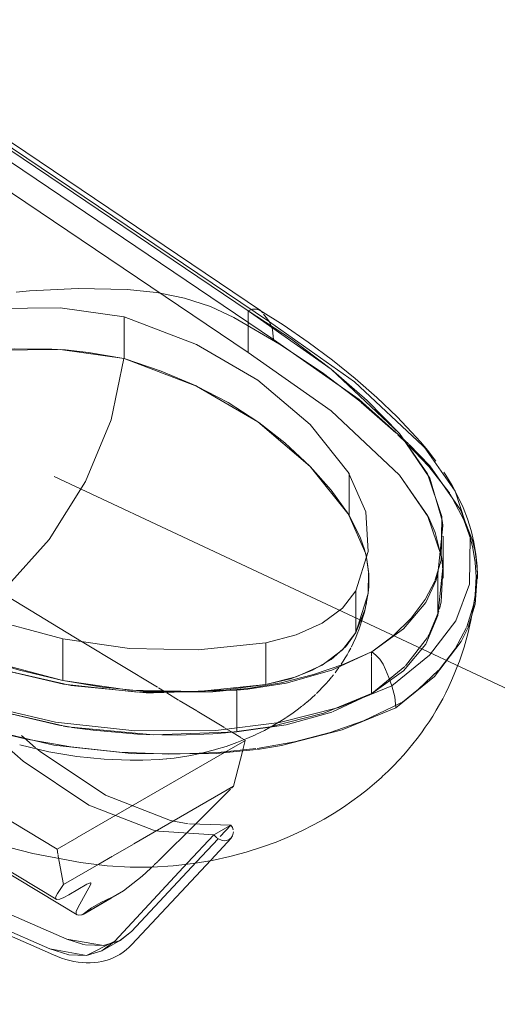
# Model space of a CAD drawing. Header units: inches. Extents: x -332 to 1204, y -60 to 270.
# Tile 22 of 91: x -148 to -138, y -28 to -7. Entities that reach past the tile are written whole.
import ezdxf

# ---------------------------------------------------------------- set-up
doc = ezdxf.new("R2010")
doc.units = ezdxf.units.IN
doc.header["$MEASUREMENT"] = 0
doc.layers.add('P-SANR-FIXT', color=6, linetype='Continuous', lineweight=9)
doc.layers.add('P-SANR-FIXT-IDEN', color=2, linetype='Continuous', lineweight=9)

# ---------------------------------------------------------------- blocks, each defined once
blk = doc.blocks.new('Water Closet-Wall Mounted-Sloan-Valve-WETS-24501201 - WETS-2450_1201-2933277-HOT AND COLD WATER RISER DIAGRAM')
at = {"layer": 'P-SANR-FIXT'}
for p, q in [((-143.232, -13.142), (-152.244, -7.066)), ((-143.232, -13.142), (-152.244, -7.066)), ((-142.973, -13.139), (-151.988, -7.06)), ((-151.805, -7.295), (-142.788, -13.375)), ((-142.698, -13.739), (-151.717, -7.658)), ((-152.06, -8.064), (-143.232, -14.016)), ((-152.06, -8.064), (-143.232, -14.016)), ((-141.497, -14.36), (-143.232, -13.142)), ((-143.232, -13.142), (-143.232, -14.016)), ((-143.232, -13.142), (-143.232, -14.016)), ((-142.973, -13.139), (-142.98, -13.134)), ((-142.925, -13.185), (-142.972, -13.139)), ((-145.827, -13.266), (-145.827, -14.14)), ((-142.856, -13.28), (-142.907, -13.211)), ((-142.788, -13.375), (-142.853, -13.285)), ((-142.738, -13.481), (-142.783, -13.383)), ((-147.053, -13.96), (-147.218, -13.949)), ((-140.068, -15.703), (-141.497, -14.36)), ((-144.296, -14.723), (-144.32, -14.712)), ((-140.867, -15.057), (-140.14, -15.695)), ((-143.008, -15.477), (-143.047, -15.449)), ((-140.103, -15.731), (-139.917, -15.911)), ((-139.901, -15.927), (-139.453, -16.396)), ((-139.432, -16.384), (-139.863, -15.933)), ((-139.576, -15.966), (-139.539, -16.006)), ((-139.308, -16.282), (-139.476, -16.064)), ((-141.122, -16.54), (-141.122, -17.414)), ((-140.068, -16.576), (-139.453, -17.469)), ((-140.774, -18.219), (-141.123, -17.414)), ((-140.879, -17.892), (-141.122, -17.414)), ((-140.799, -18.129), (-140.879, -17.892)), ((-139.323, -17.777), (-139.178, -18.356)), ((-139.152, -18.728), (-139.152, -17.854)), ((-138.506, -18.085), (-138.549, -17.913)), ((-138.488, -18.172), (-138.506, -18.085)), ((-140.756, -18.299), (-140.799, -18.129)), ((-140.756, -18.299), (-140.774, -18.219)), ((-140.713, -18.606), (-140.756, -18.299)), ((-139.32, -18.764), (-139.198, -18.35)), ((-139.161, -18.512), (-139.268, -19.511)), ((-139.178, -18.359), (-139.161, -18.507)), ((-140.723, -19.033), (-140.712, -18.624)), ((-139.3, -18.761), (-139.268, -18.638)), ((-139.268, -19.511), (-139.268, -18.638)), ((-139.158, -18.551), (-139.198, -19.224)), ((-138.485, -19.268), (-138.437, -18.612)), ((-148.252, -19.121), (-146.713, -20.05)), ((-140.978, -18.99), (-140.978, -19.864)), ((-140.978, -19.864), (-140.725, -19.048)), ((-138.488, -19.081), (-138.521, -19.289)), ((-139.198, -19.224), (-139.232, -19.375)), ((-138.521, -19.289), (-138.659, -19.743)), ((-138.628, -19.749), (-138.485, -19.268)), ((-139.243, -19.416), (-139.452, -19.916)), ((-141.259, -20.229), (-140.979, -19.864)), ((-141.181, -20.147), (-140.979, -19.864)), ((-139.452, -19.916), (-139.476, -19.957)), ((-138.666, -19.76), (-138.904, -20.208)), ((-147.104, -19.994), (-147.104, -20.867)), ((-146.705, -20.055), (-145.126, -21.009)), ((-142.861, -20.95), (-142.861, -20.077)), ((-139.483, -19.969), (-139.942, -20.563)), ((-141.684, -20.543), (-141.259, -20.229)), ((-140.649, -20.359), (-140.649, -20.268)), ((-138.904, -20.208), (-139.24, -20.641)), ((-141.321, -20.579), (-141.301, -20.55)), ((-140.649, -21.141), (-140.649, -20.372)), ((-142.349, -20.828), (-141.888, -20.65)), ((-141.479, -20.788), (-141.447, -20.747)), ((-139.952, -20.573), (-140.648, -21.14)), ((-142.861, -20.95), (-142.349, -20.828)), ((-145.367, -21.121), (-145.344, -21.122)), ((-145.103, -21.022), (-144.979, -21.097)), ((-144.935, -21.124), (-144.685, -21.275)), ((-143.969, -21.105), (-143.252, -21.035)), ((-143.471, -21.065), (-143.245, -21.045)), ((-143.471, -21.084), (-143.471, -21.275)), ((-141.805, -21.14), (-141.746, -21.082)), ((-152.19, -21.395), (-147.227, -24.391)), ((-144.672, -21.283), (-144.306, -21.503)), ((-143.471, -21.28), (-143.471, -21.918)), ((-142.096, -21.394), (-141.998, -21.314)), ((-147.164, -21.805), (-148.555, -21.476)), ((-147.096, -21.816), (-148.555, -21.476)), ((-144.298, -21.509), (-143.743, -21.844)), ((-147.024, -26.268), (-157.704, -21.616)), ((-147.024, -26.268), (-157.677, -21.628)), ((-142.579, -21.731), (-142.445, -21.647)), ((-158.058, -21.82), (-147.377, -26.472)), ((-158.036, -21.829), (-147.377, -26.472)), ((-157.981, -21.947), (-147.3, -26.599)), ((-147.008, -21.831), (-147.094, -21.817)), ((-146.935, -21.843), (-147.008, -21.831)), ((-146.475, -21.907), (-146.919, -21.845)), ((-144.714, -22.005), (-145.367, -21.995)), ((-143.969, -21.978), (-144.714, -22.005)), ((-143.969, -21.978), (-143.707, -21.959)), ((-143.74, -21.845), (-143.58, -21.942)), ((-143.707, -21.959), (-143.469, -21.935)), ((-143.58, -21.942), (-143.384, -22.06)), ((-147.935, -22.552), (-148.487, -22.069)), ((-147.968, -22.017), (-147.862, -22.111)), ((-147.857, -22.115), (-147.676, -22.27)), ((-143.3, -22.124), (-143.726, -22.37)), ((-143.383, -22.061), (-143.345, -22.084)), ((-143.341, -22.317), (-143.291, -22.123)), ((-143.336, -22.09), (-143.289, -22.118)), ((-147.655, -22.288), (-147.581, -22.348)), ((-143.726, -22.37), (-146.806, -24.148)), ((-143.856, -22.369), (-144.654, -22.401)), ((-144.238, -22.392), (-144.194, -22.383)), ((-143.892, -22.39), (-143.059, -22.308)), ((-143.07, -22.29), (-143.856, -22.369)), ((-143.536, -23.077), (-143.342, -22.323)), ((-145.433, -22.534), (-145.094, -22.519)), ((-145.094, -22.519), (-144.941, -22.503)), ((-145.621, -24.281), (-143.536, -23.077)), ((-143.599, -23.139), (-144.295, -23.831)), ((-143.536, -23.077), (-143.578, -23.119)), ((-150.31, -23.648), (-146.809, -25.761)), ((-150.036, -23.75), (-147.246, -25.435)), ((-144.295, -23.831), (-145.111, -24.641)), ((-144.748, -23.812), (-144.483, -23.859)), ((-144.461, -23.862), (-143.593, -23.886)), ((-143.946, -24.09), (-145.102, -24.016)), ((-143.593, -23.886), (-143.946, -24.09)), ((-143.593, -23.886), (-143.946, -24.09)), ((-143.593, -23.886), (-143.819, -24.129)), ((-143.593, -23.886), (-143.819, -24.129)), ((-146.81, -24.151), (-147.227, -24.391)), ((-144.496, -24.679), (-143.946, -24.09)), ((-144.496, -24.679), (-143.946, -24.09)), ((-143.858, -24.171), (-144.31, -24.655)), ((-143.858, -24.171), (-144.31, -24.655)), ((-144.008, -24.61), (-143.587, -24.159)), ((-147.227, -24.391), (-147.208, -24.494)), ((-146.054, -24.531), (-145.632, -24.287)), ((-147.205, -24.511), (-147.201, -24.534)), ((-147.201, -24.534), (-147.094, -25.131)), ((-146.353, -24.703), (-146.067, -24.538)), ((-146.021, -26.314), (-144.496, -24.679)), ((-146.021, -26.314), (-144.496, -24.679)), ((-144.31, -24.655), (-145.668, -26.11)), ((-144.31, -24.655), (-145.668, -26.11)), ((-145.662, -26.383), (-144.014, -24.617)), ((-145.117, -24.648), (-145.193, -24.721)), ((-147.094, -25.131), (-146.353, -24.703)), ((-147.219, -25.318), (-147.094, -25.131)), ((-146.602, -25.124), (-146.981, -25.343)), ((-146.795, -25.614), (-146.524, -25.121)), ((-146.449, -25.614), (-145.835, -25.259)), ((-145.835, -25.259), (-145.914, -25.305)), ((-146.683, -25.752), (-146.098, -25.414)), ((-146.195, -25.448), (-146.312, -25.503)), ((-146.072, -25.391), (-146.19, -25.446)), ((-146.098, -25.414), (-145.913, -25.307)), ((-145.921, -25.309), (-146.072, -25.391)), ((-146.71, -25.764), (-146.449, -25.614)), ((-146.685, -25.75), (-146.71, -25.764)), ((-145.668, -26.11), (-145.923, -26.305)), ((-145.668, -26.11), (-145.91, -26.298)), ((-146.696, -26.377), (-147.024, -26.268)), ((-146.259, -26.405), (-147.024, -26.268)), ((-145.91, -26.298), (-146.259, -26.405)), ((-145.935, -26.31), (-146.259, -26.405)), ((-146.239, -26.488), (-145.886, -26.284)), ((-146.636, -26.39), (-146.688, -26.379)), ((-146.259, -26.405), (-146.628, -26.391))]:
    blk.add_line(p, q, dxfattribs=at)
for points in [[(-148.085, -12.752, 0), (-147.802, -12.726, 0), (-146.783, -12.677, 0), (-145.761, -12.696, 0)], [(-145.761, -12.696, 0), (-145.148, -12.759, 0), (-145.073, -12.771, 0)], [(-145.073, -12.771, 0), (-144.561, -12.879, 0), (-144.017, -13.054, 0), (-143.53, -13.279, 0)], [(-152.774, -17.277, 0), (-153.1, -16.507, 0), (-153.077, -15.714, 0), (-152.707, -14.951, 0), (-152.013, -14.266, 0), (-151.042, -13.706, 0), (-149.857, -13.306, 0), (-148.535, -13.092, 0), (-147.162, -13.078, 0), (-145.827, -13.266, 0)], [(-142.98, -13.134, 0), (-142.981, -13.133, 0), (-143.055, -13.108, 0), (-143.14, -13.111, 0), (-143.232, -13.142, 0)], [(-140.068, -15.703, 0), (-140.742, -15.017, 0), (-141.497, -14.36, 0), (-142.328, -13.734, 0), (-143.232, -13.142, 0)], [(-139.716, -15.779, 0), (-140.114, -15.36, 0), (-140.539, -14.953, 0), (-140.991, -14.556, 0), (-141.469, -14.171, 0), (-141.973, -13.798, 0), (-142.5, -13.438, 0), (-142.98, -13.134, 0)], [(-145.827, -13.266, 0), (-144.308, -13.844, 0), (-143.026, -14.59, 0)], [(-143.53, -13.279, 0), (-142.575, -13.837, 0), (-141.686, -14.43, 0), (-140.87, -15.054, 0)], [(-142.788, -13.375, 0), (-141.007, -14.626, 0), (-139.579, -15.962, 0)], [(-142.698, -13.739, 0), (-142.721, -13.54, 0), (-142.738, -13.481, 0)], [(-139.876, -15.92, 0), (-140.908, -14.997, 0), (-142.698, -13.739, 0)], [(-145.827, -14.14, 0), (-147.162, -13.952, 0), (-148.535, -13.966, 0), (-149.857, -14.179, 0), (-151.042, -14.58, 0), (-151.096, -14.604, 0)], [(-147.218, -13.949, 0), (-147.333, -13.943, 0), (-148.107, -13.94, 0), (-148.421, -13.956, 0)], [(-145.828, -14.14, 0), (-146.568, -14.01, 0), (-147.053, -13.96, 0)], [(-149.015, -19.5, 0), (-148.304, -18.935, 0), (-147.389, -17.918, 0), (-146.633, -16.712, 0), (-146.097, -15.417, 0), (-145.828, -14.14, 0)], [(-144.32, -14.712, 0), (-145.048, -14.404, 0), (-145.827, -14.14, 0)], [(-143.026, -15.463, 0), (-144.308, -14.718, 0), (-145.827, -14.14, 0)], [(-143.232, -14.016, 0), (-141.497, -15.233, 0), (-140.068, -16.576, 0)], [(-143.232, -14.016, 0), (-141.497, -15.233, 0), (-140.068, -16.576, 0)], [(-143.026, -14.59, 0), (-141.934, -15.519, 0), (-141.122, -16.54, 0)], [(-143.047, -15.449, 0), (-143.651, -15.061, 0), (-144.296, -14.723, 0)], [(-141.122, -17.414, 0), (-141.934, -16.393, 0), (-143.026, -15.463, 0)], [(-141.942, -16.385, 0), (-142.461, -15.903, 0), (-143.008, -15.477, 0)], [(-139.17, -17.543, 0), (-139.432, -16.639, 0), (-140.068, -15.703, 0)], [(-139.198, -18.35, 0), (-139.184, -17.44, 0), (-139.478, -16.546, 0), (-140.068, -15.703, 0)], [(-139.476, -16.064, 0), (-139.629, -15.877, 0), (-139.716, -15.779, 0)], [(-139.539, -16.006, 0), (-138.905, -16.913, 0), (-138.59, -17.873, 0), (-138.605, -18.851, 0)], [(-141.122, -17.414, 0), (-141.495, -16.889, 0), (-141.934, -16.393, 0)], [(-139.453, -16.396, 0), (-139.03, -16.941, 0), (-139.017, -16.961, 0)], [(-138.551, -17.906, 0), (-138.789, -17.303, 0), (-139.432, -16.384, 0)], [(-141.123, -16.54, 0), (-140.774, -17.345, 0), (-140.725, -18.174, 0), (-140.978, -18.99, 0)], [(-140.068, -16.576, 0), (-139.478, -17.42, 0), (-139.191, -18.273, 0)], [(-138.435, -18.733, 0), (-138.443, -18.48, 0), (-138.469, -18.228, 0), (-138.512, -17.978, 0), (-138.571, -17.732, 0), (-138.647, -17.49, 0), (-138.739, -17.252, 0), (-138.845, -17.02, 0), (-138.966, -16.794, 0), (-139.1, -16.574, 0), (-139.139, -16.516, 0)], [(-139.009, -16.973, 0), (-138.722, -17.511, 0), (-138.577, -17.917, 0)], [(-139.453, -17.469, 0), (-139.432, -17.513, 0), (-139.323, -17.777, 0)], [(-139.268, -18.638, 0), (-139.161, -17.633, 0), (-139.169, -17.556, 0)], [(-138.575, -17.925, 0), (-138.533, -18.098, 0), (-138.483, -18.398, 0)], [(-140.711, -18.64, 0), (-140.741, -18.384, 0), (-140.756, -18.299, 0)], [(-139.191, -18.274, 0), (-139.184, -18.314, 0), (-139.158, -18.551, 0)], [(-138.437, -18.612, 0), (-138.469, -18.277, 0), (-138.488, -18.172, 0)], [(-138.482, -18.407, 0), (-138.465, -18.693, 0), (-138.488, -19.081, 0)], [(-140.718, -19.001, 0), (-140.71, -18.882, 0), (-140.711, -18.64, 0)], [(-147.104, -19.994, 0), (-148.873, -19.525, 0), (-150.483, -18.894, 0)], [(-140.648, -20.268, 0), (-139.983, -19.788, 0), (-139.515, -19.236, 0), (-139.303, -18.773, 0)], [(-140.648, -20.266, 0), (-140.201, -19.93, 0), (-139.826, -19.565, 0), (-139.532, -19.176, 0), (-139.324, -18.774, 0)], [(-138.605, -18.851, 0), (-138.888, -19.618, 0), (-139.436, -20.336, 0), (-140.226, -20.975, 0)], [(-140.979, -18.99, 0), (-141.259, -19.355, 0), (-141.684, -19.669, 0), (-142.229, -19.915, 0), (-142.861, -20.076, 0)], [(-140.979, -19.864, 0), (-140.788, -19.379, 0), (-140.722, -19.033, 0)], [(-138.488, -19.081, 0), (-138.515, -19.279, 0), (-138.547, -19.468, 0), (-138.583, -19.648, 0), (-138.594, -19.7, 0)], [(-140.951, -19.892, 0), (-140.919, -19.81, 0), (-140.888, -19.724, 0), (-140.858, -19.634, 0), (-140.83, -19.54, 0), (-140.802, -19.44, 0), (-140.776, -19.334, 0), (-140.756, -19.244, 0)], [(-139.268, -19.511, 0), (-139.515, -20.109, 0), (-139.983, -20.662, 0)], [(-138.594, -19.7, 0), (-138.632, -19.862, 0), (-138.674, -20.018, 0), (-138.718, -20.17, 0), (-138.765, -20.317, 0), (-138.814, -20.459, 0), (-138.866, -20.598, 0), (-138.921, -20.733, 0), (-138.978, -20.866, 0), (-139.037, -20.995, 0), (-139.099, -21.122, 0), (-139.164, -21.246, 0), (-139.231, -21.369, 0), (-139.3, -21.489, 0), (-139.373, -21.609, 0), (-139.448, -21.727, 0), (-139.527, -21.844, 0), (-139.609, -21.96, 0), (-139.695, -22.075, 0), (-139.785, -22.19, 0), (-139.879, -22.304, 0), (-139.978, -22.419, 0), (-140.082, -22.533, 0), (-140.191, -22.647, 0), (-140.306, -22.761, 0), (-140.427, -22.875, 0), (-140.428, -22.876, 0)], [(-150.508, -19.756, 0), (-149.72, -20.095, 0), (-148.887, -20.394, 0), (-148.013, -20.653, 0), (-147.104, -20.868, 0)], [(-150.483, -19.768, 0), (-148.873, -20.399, 0), (-147.104, -20.868, 0)], [(-141.017, -20.046, 0), (-140.983, -19.97, 0), (-140.951, -19.892, 0)], [(-140.141, -21.434, 0), (-139.334, -20.783, 0), (-138.774, -20.051, 0), (-138.633, -19.761, 0)], [(-142.86, -20.077, 0), (-144.275, -20.223, 0), (-145.71, -20.195, 0), (-147.104, -19.993, 0)], [(-141.888, -20.65, 0), (-141.499, -20.425, 0), (-141.191, -20.159, 0)], [(-141.078, -20.172, 0), (-141.051, -20.119, 0), (-141.02, -20.053, 0)], [(-143.237, -21.044, 0), (-142.436, -20.922, 0), (-141.479, -20.652, 0), (-140.649, -20.268, 0)], [(-143.235, -21.032, 0), (-142.539, -20.912, 0), (-141.865, -20.742, 0), (-141.232, -20.526, 0), (-140.649, -20.267, 0)], [(-141.287, -20.528, 0), (-141.243, -20.462, 0), (-141.202, -20.395, 0), (-141.162, -20.328, 0), (-141.124, -20.26, 0), (-141.087, -20.19, 0)], [(-140.648, -20.268, 0), (-140.562, -20.334, 0), (-140.48, -20.422, 0), (-140.411, -20.525, 0), (-140.357, -20.638, 0)], [(-142.861, -20.95, 0), (-142.229, -20.789, 0), (-141.684, -20.543, 0)], [(-148.555, -20.602, 0), (-146.932, -20.969, 0), (-145.367, -21.121, 0)], [(-148.555, -20.602, 0), (-147.094, -20.943, 0), (-145.545, -21.113, 0), (-143.969, -21.105, 0)], [(-139.983, -20.662, 0), (-140.648, -21.141, 0), (-141.47, -21.522, 0)], [(-141.413, -20.704, 0), (-141.381, -20.662, 0), (-141.332, -20.595, 0)], [(-140.357, -20.638, 0), (-140.292, -20.806, 0), (-140.226, -20.975, 0)], [(-139.248, -20.651, 0), (-139.672, -21.049, 0), (-140.005, -21.317, 0)], [(-147.104, -20.867, 0), (-145.71, -21.069, 0), (-144.275, -21.097, 0), (-142.86, -20.951, 0)], [(-147.104, -20.868, 0), (-146.276, -21.008, 0), (-145.424, -21.088, 0), (-144.561, -21.106, 0), (-143.701, -21.06, 0), (-142.861, -20.95, 0)], [(-140.226, -20.975, 0), (-141.332, -21.431, 0), (-142.576, -21.747, 0), (-143.905, -21.911, 0)], [(-141.746, -21.082, 0), (-141.674, -21.009, 0), (-141.607, -20.937, 0)], [(-141.607, -20.937, 0), (-141.545, -20.866, 0), (-141.487, -20.797, 0)], [(-140.226, -20.975, 0), (-140.162, -21.211, 0), (-140.141, -21.434, 0)], [(-145.344, -21.122, 0), (-145.211, -21.126, 0), (-143.471, -21.065, 0)], [(-143.465, -21.935, 0), (-142.771, -21.832, 0), (-141.649, -21.549, 0), (-140.649, -21.141, 0)], [(-141.993, -21.31, 0), (-141.907, -21.235, 0), (-141.823, -21.158, 0)], [(-143.905, -21.911, 0), (-145.598, -21.92, 0), (-147.262, -21.737, 0), (-148.832, -21.371, 0)], [(-140.023, -21.327, 0), (-140.195, -21.411, 0), (-140.818, -21.709, 0), (-141.517, -21.955, 0), (-142.265, -22.148, 0), (-143.041, -22.286, 0)], [(-141.479, -21.526, 0), (-142.436, -21.796, 0), (-143.471, -21.938, 0)], [(-143.039, -22.305, 0), (-142.536, -22.224, 0), (-141.268, -21.9, 0), (-140.141, -21.434, 0)], [(-142.436, -21.64, 0), (-142.319, -21.561, 0), (-142.203, -21.477, 0), (-142.108, -21.403, 0)], [(-142.769, -21.842, 0), (-142.731, -21.821, 0), (-142.582, -21.733, 0)], [(-148.888, -21.843, 0), (-147.296, -22.215, 0), (-145.609, -22.399, 0), (-143.892, -22.39, 0)], [(-147.785, -22.105, 0), (-147.923, -22.076, 0), (-148.218, -22.007, 0)], [(-143.471, -21.938, 0), (-145.211, -22, 0), (-146.932, -21.843, 0), (-147.142, -21.809, 0)], [(-145.367, -21.995, 0), (-145.545, -21.987, 0), (-146.475, -21.907, 0)], [(-143.892, -22.304, 0), (-143.691, -22.243, 0), (-143.466, -22.163, 0), (-143.259, -22.081, 0), (-143.079, -22, 0)], [(-143.068, -21.995, 0), (-142.892, -21.908, 0), (-142.769, -21.842, 0)], [(-148.005, -22.213, 0), (-147.4, -22.355, 0), (-146.813, -22.453, 0)], [(-145.031, -22.4, 0), (-145.92, -22.363, 0), (-146.937, -22.254, 0), (-147.785, -22.105, 0)], [(-152.78, -22.421, 0), (-151.804, -22.983, 0), (-150.797, -23.473, 0), (-149.773, -23.887, 0), (-148.746, -24.224, 0), (-147.73, -24.483, 0), (-146.738, -24.668, 0), (-146.68, -24.677, 0)], [(-147.581, -22.348, 0), (-146.211, -23.265, 0), (-144.855, -23.788, 0), (-144.748, -23.812, 0)], [(-144.654, -22.401, 0), (-144.888, -22.402, 0), (-145.031, -22.4, 0)], [(-144.935, -22.503, 0), (-144.775, -22.487, 0), (-144.475, -22.441, 0), (-144.238, -22.392, 0)], [(-144.18, -22.379, 0), (-143.933, -22.316, 0), (-143.894, -22.304, 0)], [(-145.102, -24.016, 0), (-145.208, -23.992, 0), (-146.564, -23.469, 0), (-147.935, -22.552, 0)], [(-146.81, -22.453, 0), (-146.241, -22.512, 0), (-145.699, -22.534, 0), (-145.433, -22.534, 0)], [(-146.68, -24.677, 0), (-146.181, -24.736, 0), (-145.698, -24.764, 0), (-145.236, -24.763, 0), (-144.796, -24.737, 0), (-144.379, -24.69, 0), (-143.986, -24.625, 0), (-143.617, -24.545, 0), (-143.271, -24.453, 0), (-142.949, -24.351, 0), (-142.649, -24.242, 0), (-142.369, -24.127, 0), (-142.109, -24.007, 0), (-141.868, -23.885, 0), (-141.644, -23.762, 0), (-141.435, -23.637, 0), (-141.241, -23.512, 0), (-141.06, -23.387, 0), (-140.892, -23.264, 0), (-140.736, -23.141, 0), (-140.589, -23.019, 0), (-140.452, -22.898, 0), (-140.428, -22.876, 0)], [(-143.547, -23.985, 0), (-143.561, -23.941, 0), (-143.593, -23.886, 0)], [(-143.556, -24.111, 0), (-143.542, -24.058, 0), (-143.541, -24.025, 0)], [(-143.946, -24.09, 0), (-143.903, -24.139, 0), (-143.887, -24.152, 0)], [(-143.879, -24.158, 0), (-143.85, -24.177, 0), (-143.792, -24.202, 0), (-143.732, -24.213, 0), (-143.675, -24.208, 0), (-143.625, -24.189, 0), (-143.584, -24.156, 0), (-143.556, -24.111, 0)], [(-145.206, -24.733, 0), (-145.271, -24.795, 0), (-145.45, -24.952, 0)], [(-146.524, -25.121, 0), (-146.518, -25.106, 0), (-146.52, -25.097, 0), (-146.53, -25.094, 0), (-146.548, -25.098, 0), (-146.572, -25.108, 0), (-146.602, -25.124, 0)], [(-145.45, -24.952, 0), (-145.64, -25.109, 0), (-145.835, -25.259, 0)], [(-146.981, -25.343, 0), (-147.088, -25.399, 0), (-147.172, -25.432, 0), (-147.229, -25.44, 0), (-147.257, -25.423, 0), (-147.253, -25.382, 0), (-147.219, -25.318, 0)], [(-146.312, -25.503, 0), (-146.504, -25.614, 0), (-146.564, -25.66, 0)], [(-146.71, -25.764, 0), (-146.785, -25.77, 0), (-146.824, -25.746, 0), (-146.828, -25.693, 0), (-146.795, -25.614, 0)], [(-146.564, -25.66, 0), (-146.623, -25.709, 0), (-146.664, -25.737, 0)], [(-147.377, -26.472, 0), (-146.981, -26.595, 0), (-146.613, -26.61, 0), (-146.288, -26.514, 0), (-146.021, -26.314, 0)], [(-147.377, -26.472, 0), (-146.613, -26.61, 0), (-146.021, -26.314, 0)], [(-145.662, -26.383, 0), (-145.719, -26.44, 0), (-145.78, -26.494, 0), (-145.845, -26.543, 0), (-145.912, -26.588, 0), (-145.983, -26.627, 0), (-146.056, -26.662, 0), (-146.131, -26.692, 0), (-146.208, -26.717, 0), (-146.288, -26.736, 0), (-146.368, -26.751, 0), (-146.451, -26.76, 0), (-146.534, -26.765, 0), (-146.618, -26.764, 0), (-146.703, -26.759, 0), (-146.788, -26.749, 0), (-146.874, -26.735, 0), (-146.96, -26.716, 0), (-147.046, -26.692, 0), (-147.133, -26.665, 0), (-147.219, -26.633, 0), (-147.3, -26.599, 0)]]:
    blk.add_polyline3d(points, dxfattribs=at)

msp = doc.modelspace()

# ---------------------------------------------------------------- linework, layer by layer
at = {"layer": 'P-SANR-FIXT-IDEN'}
msp.add_line((-147.285, -16.606), (-123.737, -27.632), dxfattribs=at)

# ---------------------------------------------------------------- block references
at = {"layer": 'P-SANR-FIXT'}
msp.add_blockref('Water Closet-Wall Mounted-Sloan-Valve-WETS-24501201 - WETS-2450_1201-2933277-HOT AND COLD WATER RISER DIAGRAM', (0, 0), dxfattribs=at)

doc.saveas('drawing.dxf')
